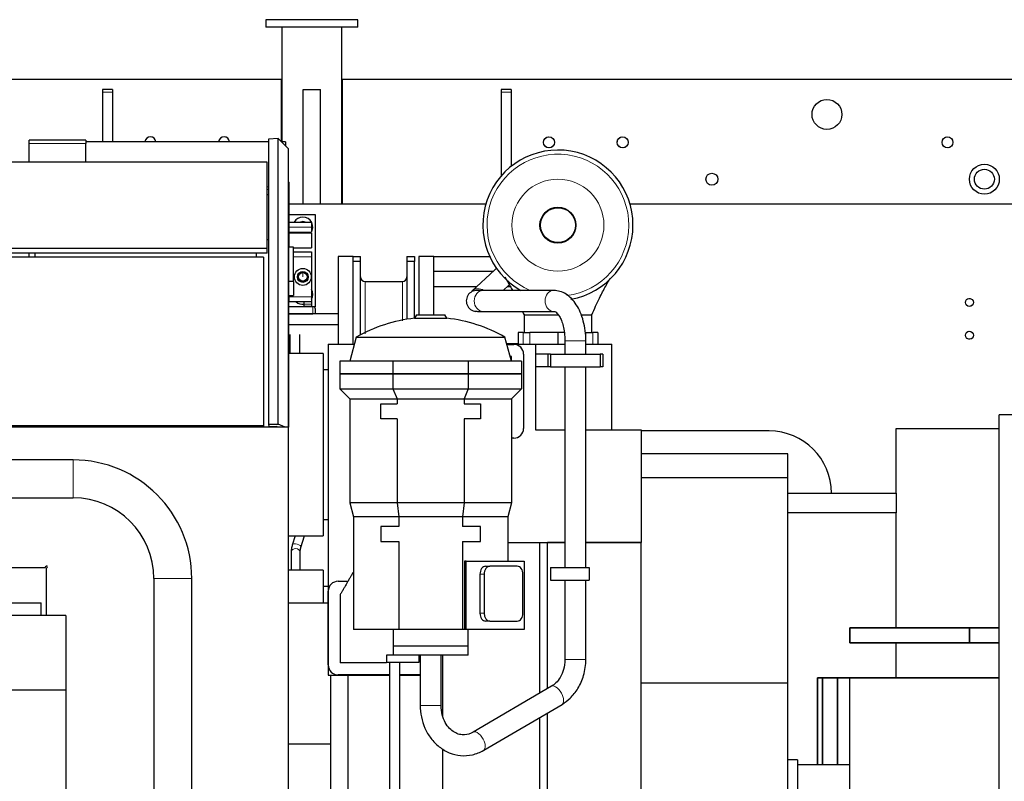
# Model space of a CAD drawing. Header units: inches. Extents: x 0 to 29700, y -16 to 21000.
# Tile 81 of 256: x 6568 to 8544, y 9852 to 11380. Entities that reach past the tile are written whole.
import ezdxf

# ---------------------------------------------------------------- set-up
doc = ezdxf.new("R2010")
doc.units = ezdxf.units.IN
doc.layers.add('1', color=7, linetype='Continuous', true_color=0xffffff)

msp = doc.modelspace()

# ---------------------------------------------------------------- linework, layer by layer
at = {"layer": '1', "color": 2, "linetype": 'Continuous', "lineweight": 25}
for p, q in [((7246.401, 11379.722), (7061.401, 11379.722)), ((7246.401, 11379.722), (7061.401, 11379.722)), ((7061.401, 11379.722), (7061.401, 11364.722)), ((7061.401, 11379.722), (7061.401, 11364.722)), ((7246.401, 11364.722), (7061.401, 11364.722)), ((7246.401, 11364.722), (7061.401, 11364.722)), ((7093.901, 11364.722), (7093.901, 11134.86)), ((7093.901, 11364.722), (7093.901, 11134.86)), ((7213.901, 11009.723), (7213.901, 11364.722)), ((7213.901, 11009.723), (7213.901, 11364.722)), ((7246.401, 11364.722), (7246.401, 11379.722)), ((7246.401, 11364.722), (7246.401, 11379.722)), ((7092.741, 11259.722), (3518.061, 11259.722)), ((7092.741, 11259.722), (3518.061, 11259.722)), ((7092.741, 11135.106), (7092.741, 11259.722)), ((7092.741, 11259.722), (7093.901, 11259.722)), ((7092.741, 11259.722), (7093.901, 11259.722)), ((7092.741, 11135.106), (7092.741, 11259.722)), ((7213.901, 11259.722), (7215.061, 11259.722)), ((7213.901, 11259.722), (7215.061, 11259.722)), ((9245.741, 11259.722), (7215.061, 11259.722)), ((7215.061, 11259.722), (7215.061, 11009.724)), ((9245.741, 11259.722), (7215.061, 11259.722)), ((7215.061, 11259.722), (7215.061, 11009.724)), ((6733.901, 11239.722), (6733.901, 11234.064)), ((6753.901, 11239.722), (6733.901, 11239.722)), ((6733.901, 11239.722), (6733.901, 11234.064)), ((6753.901, 11239.722), (6733.901, 11239.722)), ((6733.901, 11234.064), (6733.901, 11134.861)), ((6733.901, 11234.064), (6733.901, 11134.861)), ((6753.901, 11239.722), (6753.901, 11234.064)), ((6753.901, 11239.722), (6753.901, 11234.064)), ((6753.901, 11234.064), (6753.901, 11134.861)), ((6753.901, 11234.064), (6753.901, 11134.861)), ((7136.401, 11239.722), (7171.401, 11239.722)), ((7136.401, 11009.726), (7136.401, 11239.722)), ((7136.401, 11239.722), (7171.401, 11239.722)), ((7136.401, 11009.726), (7136.401, 11239.722)), ((7171.401, 11009.726), (7171.401, 11239.722)), ((7171.401, 11009.726), (7171.401, 11239.722)), ((7533.901, 11239.722), (7533.901, 11234.064)), ((7553.901, 11239.722), (7533.901, 11239.722)), ((7533.901, 11239.722), (7533.901, 11234.064)), ((7553.901, 11239.722), (7533.901, 11239.722)), ((7533.901, 11234.064), (7533.901, 11066.148)), ((7533.901, 11234.064), (7533.901, 11066.148)), ((7553.901, 11239.722), (7553.901, 11234.064)), ((7553.901, 11239.722), (7553.901, 11234.064)), ((7553.901, 11234.064), (7553.901, 11085.379)), ((7553.901, 11234.064), (7553.901, 11085.379)), ((6700.377, 11137.77), (6586.877, 11137.77)), ((6586.877, 11131.47), (6586.877, 11137.77)), ((6586.877, 11093.716), (6586.877, 11131.47)), ((6700.377, 11137.77), (6700.377, 11131.47)), ((7066.897, 11134.864), (6700.377, 11134.864)), ((7066.897, 11134.733), (6700.377, 11134.733)), ((6700.377, 11093.716), (6700.377, 11131.47)), ((7086.651, 11141.198), (7066.901, 11140.336)), ((7066.901, 11140.336), (7066.901, 10568.234)), ((7086.651, 11141.198), (7106.401, 11121.448)), ((7086.651, 10568.632), (7086.651, 11141.198)), ((7100.877, 11134.864), (7092.98, 11134.864)), ((7100.877, 11134.733), (7093.111, 11134.733)), ((7100.877, 11134.864), (7100.877, 11134.733)), ((7100.877, 11134.733), (7100.877, 11126.971)), ((7106.401, 11121.448), (7106.401, 10562.173)), ((7064.401, 11093.718), (5457.401, 11093.718)), ((7064.401, 10920.755), (7064.401, 11093.718)), ((7106.401, 11053.818), (7108.401, 11053.818)), ((7108.401, 10988.818), (7108.401, 11053.818)), ((7066.896, 11028.22), (7064.396, 11028.22)), ((7106.901, 11028.22), (7106.401, 11028.22)), ((7106.901, 10937.955), (7106.901, 11028.22)), ((7503.179, 11009.722), (7108.371, 11009.722)), ((11523.901, 11009.722), (7792.443, 11009.722)), ((8558.901, 11009.722), (7792.6, 11009.722)), ((7106.901, 10988.818), (7108.401, 10988.818)), ((7108.399, 10988.818), (7160.901, 10988.818)), ((7108.401, 10923.179), (7108.401, 10988.818)), ((7160.901, 10988.818), (7160.901, 10803.818)), ((7108.399, 10973.818), (7153.401, 10973.818)), ((7153.401, 10973.818), (7153.401, 10963.818)), ((7108.399, 10953.818), (7153.401, 10953.818)), ((7153.401, 10951.818), (7108.399, 10951.818)), ((7153.401, 10963.818), (7153.401, 10953.818)), ((7153.401, 10951.818), (7153.401, 10921.818)), ((7066.902, 10937.953), (7064.401, 10937.953)), ((7066.902, 10937.953), (7064.401, 10937.953)), ((7106.901, 10937.953), (7106.401, 10937.953)), ((7106.901, 10937.953), (7106.401, 10937.953)), ((7106.901, 10937.953), (7106.901, 10562.166)), ((7106.901, 10937.953), (7106.901, 10562.166)), ((7064.401, 10920.755), (6518.9, 10920.755)), ((7064.401, 10911.338), (6518.9, 10911.338)), ((6586.877, 10904.064), (6586.877, 10911.339)), ((6598.901, 10904.057), (6598.901, 10911.337)), ((7041.901, 10911.337), (7041.901, 10904.052)), ((7041.901, 10911.337), (7041.901, 10904.052)), ((7064.401, 10911.338), (7064.401, 10920.755)), ((7116.901, 10923.181), (7106.901, 10923.181)), ((7116.899, 10921.818), (7153.401, 10921.818)), ((7116.899, 10913.818), (7153.401, 10913.818)), ((7116.901, 10854.759), (7116.901, 10923.181)), ((7153.401, 10913.818), (7153.401, 10903.818)), ((6518.909, 10904.063), (7056.101, 10904.063)), ((7056.901, 10903.352), (7056.901, 10565.225)), ((7153.401, 10903.818), (7153.401, 10823.818)), ((7236.901, 10904.733), (7206.901, 10904.733)), ((7206.901, 10904.733), (7206.901, 10728.601)), ((7236.901, 10728.601), (7236.901, 10904.733)), ((7236.901, 10904.733), (7251.901, 10904.733)), ((7251.901, 10894.733), (7236.901, 10894.733)), ((7251.901, 10894.733), (7251.901, 10904.733)), ((7251.901, 10747.635), (7251.901, 10894.733)), ((7344.901, 10904.733), (7344.901, 10894.733)), ((7344.901, 10904.733), (7359.901, 10904.733)), ((7359.901, 10894.733), (7344.901, 10894.733)), ((7344.901, 10894.733), (7344.901, 10778.799)), ((7359.901, 10904.733), (7359.901, 10894.733)), ((7359.901, 10780.821), (7359.901, 10894.733)), ((7398.901, 10904.733), (7368.901, 10904.733)), ((7368.901, 10904.733), (7368.901, 10787.893)), ((7398.901, 10787.893), (7398.901, 10904.733)), ((7398.903, 10904.733), (7510.945, 10904.733)), ((7517.554, 10874.733), (7398.901, 10874.733)), ((7521.035, 10877.978), (7475.08, 10835.113)), ((7116.901, 10854.759), (7106.901, 10854.759)), ((7116.901, 10854.759), (7116.901, 10826.19)), ((7398.901, 10844.733), (7485.394, 10844.733)), ((7639.661, 10836.597), (7497.664, 10836.597)), ((7538.245, 10836.596), (7549.683, 10847.265)), ((7546.967, 10844.733), (7552.279, 10844.733)), ((7106.901, 10826.19), (7116.901, 10826.19)), ((7106.901, 10813.818), (7108.401, 10813.818)), ((7153.401, 10813.818), (7108.399, 10813.818)), ((7108.401, 10813.818), (7108.401, 10826.19)), ((7138.401, 10808.818), (7138.401, 10813.818)), ((7153.401, 10823.818), (7153.401, 10813.818)), ((7153.401, 10813.818), (7153.401, 10808.818)), ((7155.901, 10803.976), (7106.899, 10803.976)), ((7138.401, 10804.235), (7138.401, 10808.818)), ((7153.401, 10804.235), (7138.401, 10804.235)), ((7138.401, 10804.235), (7138.401, 10803.975)), ((7153.401, 10808.818), (7153.401, 10804.235)), ((7153.401, 10803.975), (7153.401, 10804.235)), ((7160.901, 10803.818), (7157.377, 10803.818)), ((7160.901, 10800.44), (7160.901, 10789.834)), ((7497.664, 10794.597), (7639.661, 10794.597)), ((7206.901, 10789.833), (7106.866, 10789.833)), ((7106.899, 10789.833), (7155.901, 10789.833)), ((7364.158, 10787.897), (7360.087, 10780.845)), ((7360.087, 10780.845), (7392.449, 10780.845)), ((7364.158, 10787.897), (7392.449, 10787.897)), ((7392.449, 10787.897), (7420.74, 10787.897)), ((7392.449, 10780.845), (7424.811, 10780.845)), ((7424.811, 10780.845), (7420.74, 10787.897)), ((7579.901, 10789.03), (7579.901, 10752.596)), ((7715.901, 10752.596), (7715.901, 10789.03)), ((7106.866, 10768.62), (7206.901, 10768.62)), ((7578.03, 10752.596), (7567.901, 10752.596)), ((7567.901, 10752.596), (7567.901, 10728.596)), ((7578.03, 10752.596), (7591.594, 10752.596)), ((7647.901, 10752.596), (7591.594, 10752.596)), ((7660.849, 10752.596), (7647.901, 10752.596)), ((7647.901, 10752.596), (7647.901, 10728.596)), ((7704.209, 10752.596), (7717.773, 10752.596)), ((7727.901, 10752.596), (7717.773, 10752.596)), ((7727.901, 10752.596), (7727.901, 10728.596)), ((7109.912, 10748.21), (7109.912, 10710.362)), ((7109.912, 10748.21), (7109.912, 10710.362)), ((7129.912, 10710.362), (7129.912, 10748.21)), ((7129.912, 10710.362), (7129.912, 10748.21)), ((7243.234, 10742.855), (7230.087, 10694.597)), ((7243.234, 10742.855), (7392.449, 10742.855)), ((7392.449, 10742.855), (7541.664, 10742.855)), ((7554.811, 10694.597), (7541.664, 10742.855)), ((7661.944, 10735.597), (7661.944, 10708.596)), ((7703.944, 10708.596), (7703.944, 10735.597)), ((7186.701, 10728.596), (7239.351, 10728.596)), ((7186.701, 10728.596), (7186.701, 10065.096)), ((7567.899, 10729.297), (7545.357, 10729.297)), ((7545.544, 10728.596), (7602.901, 10728.596)), ((7545.629, 10728.297), (7559.444, 10728.297)), ((7602.901, 10728.596), (7661.945, 10728.596)), ((7602.901, 10728.596), (7602.901, 10708.595)), ((7703.943, 10728.596), (7755.901, 10728.596)), ((7755.901, 10557.098), (7755.901, 10728.596)), ((7176.901, 10710.362), (7106.901, 10710.362)), ((7176.901, 10710.362), (7176.901, 10527.362)), ((7316.855, 10694.597), (7209.949, 10694.597)), ((7209.949, 10694.597), (7209.949, 10669.297)), ((7468.043, 10694.597), (7316.855, 10694.597)), ((7316.855, 10694.597), (7316.855, 10669.297)), ((7574.949, 10694.597), (7468.043, 10694.597)), ((7468.043, 10694.597), (7468.043, 10669.297)), ((7554.949, 10704.297), (7552.168, 10704.297)), ((7554.949, 10694.595), (7554.949, 10704.297)), ((7574.949, 10694.597), (7574.949, 10669.297)), ((7578.944, 10708.797), (7578.944, 10559.797)), ((7627.901, 10708.596), (7602.901, 10708.596)), ((7602.901, 10708.596), (7602.901, 10683.596)), ((7632.901, 10708.596), (7627.901, 10708.596)), ((7627.901, 10708.596), (7627.901, 10683.596)), ((7632.901, 10708.596), (7632.901, 10683.596)), ((7632.901, 10708.596), (7732.901, 10708.596)), ((7737.901, 10708.596), (7732.901, 10708.596)), ((7732.901, 10708.596), (7732.901, 10683.596)), ((7737.901, 10708.596), (7737.901, 10683.596)), ((7186.701, 10677.362), (7176.901, 10677.362)), ((7602.901, 10683.596), (7602.901, 10557.096)), ((7627.901, 10683.596), (7602.901, 10683.596)), ((7632.901, 10683.596), (7627.901, 10683.596)), ((7632.901, 10683.596), (7732.901, 10683.596)), ((7661.944, 10683.596), (7661.944, 10280.596)), ((7703.944, 10280.596), (7703.944, 10683.596)), ((7737.901, 10683.596), (7732.901, 10683.596)), ((7209.949, 10669.297), (7316.855, 10669.297)), ((7209.949, 10669.297), (7209.949, 10639.297)), ((7316.855, 10669.297), (7209.949, 10669.297)), ((7316.855, 10669.297), (7468.043, 10669.297)), ((7316.855, 10669.297), (7316.855, 10639.297)), ((7468.043, 10669.297), (7316.855, 10669.297)), ((7468.043, 10669.297), (7574.949, 10669.297)), ((7468.043, 10669.297), (7468.043, 10639.297)), ((7574.949, 10669.297), (7468.043, 10669.297)), ((7574.949, 10669.297), (7574.949, 10639.297)), ((7209.949, 10639.297), (7229.949, 10619.297)), ((7209.949, 10639.297), (7316.855, 10639.297)), ((7316.855, 10639.297), (7468.043, 10639.297)), ((7316.855, 10639.297), (7325.139, 10619.297)), ((7468.043, 10639.297), (7459.759, 10619.297)), ((7468.043, 10639.297), (7574.949, 10639.297)), ((7574.949, 10639.297), (7554.949, 10619.297)), ((7229.949, 10619.297), (7325.139, 10619.297)), ((7229.949, 10619.297), (7229.949, 10410.349)), ((7325.139, 10619.297), (7459.759, 10619.297)), ((7325.139, 10619.297), (7325.139, 10609.297)), ((7459.759, 10619.297), (7459.759, 10609.297)), ((7459.759, 10619.297), (7554.949, 10619.297)), ((7554.949, 10619.297), (7554.949, 10410.349)), ((7292.449, 10609.297), (7325.139, 10609.297)), ((7292.449, 10579.297), (7292.449, 10609.297)), ((7459.759, 10609.297), (7492.449, 10609.297)), ((7492.449, 10609.297), (7492.449, 10579.297)), ((7325.139, 10579.297), (7292.449, 10579.297)), ((7325.139, 10579.297), (7325.139, 10410.349)), ((7492.449, 10579.297), (7459.759, 10579.297)), ((7459.759, 10579.297), (7459.759, 10410.349)), ((8563.901, 10587.218), (8533.901, 10587.218)), ((7056.901, 10565.225), (6499.901, 10565.225)), ((7106.901, 10562.172), (6499.901, 10562.172)), ((7056.901, 10565.225), (7056.901, 10562.172)), ((7066.901, 10568.234), (7086.651, 10568.632)), ((7066.901, 10568.234), (7067.338, 10563.621)), ((7067.338, 10563.621), (7082.692, 10563.931)), ((7086.501, 10562.172), (7082.692, 10563.931)), ((7100.643, 10562.172), (7086.651, 10568.632)), ((7106.901, 9553.172), (7106.901, 10562.172)), ((7602.901, 10557.096), (7661.947, 10557.096)), ((7703.946, 10557.096), (7814.901, 10557.096)), ((7814.901, 10557.096), (7814.901, 10331.096)), ((8071.901, 10554.722), (7814.904, 10554.722)), ((8326.901, 10430.222), (8326.901, 10559.722)), ((8326.901, 10559.722), (8533.907, 10559.722)), ((8326.901, 10430.222), (8326.901, 10559.722)), ((8326.901, 10559.722), (8533.9, 10559.722)), ((7559.444, 10540.297), (7554.948, 10540.297)), ((7176.901, 10527.362), (7176.901, 10344.362)), ((6674.901, 10496.631), (6379.901, 10496.631)), ((8109.501, 10508.967), (7814.906, 10508.967)), ((8109.501, 10460.967), (8109.501, 10508.967)), ((8109.501, 10460.468), (7814.899, 10460.468)), ((8109.501, 10460.468), (8109.501, 10460.967)), ((8109.501, 10048.71), (8109.501, 10460.468)), ((6379.901, 10420.559), (6674.901, 10420.559)), ((8109.425, 10430.222), (8326.901, 10430.222)), ((8196.9, 10430.222), (8326.901, 10430.222)), ((8326.901, 10430.222), (8326.901, 10390.222)), ((8326.901, 10430.222), (8326.901, 10390.222)), ((7229.949, 10410.349), (7237.449, 10382.358)), ((7325.139, 10410.349), (7229.949, 10410.349)), ((7459.759, 10410.349), (7325.139, 10410.349)), ((7325.139, 10410.349), (7328.246, 10382.358)), ((7459.759, 10410.349), (7456.652, 10382.358)), ((7554.949, 10410.349), (7459.759, 10410.349)), ((7554.949, 10410.349), (7547.449, 10382.358)), ((7176.901, 10377.362), (7186.701, 10377.362)), ((7237.449, 10382.358), (7237.449, 10156.297)), ((7328.246, 10382.358), (7237.449, 10382.358)), ((7456.652, 10382.358), (7328.246, 10382.358)), ((7328.246, 10382.358), (7328.246, 10363.297)), ((7547.449, 10382.358), (7456.652, 10382.358)), ((7456.652, 10382.358), (7456.652, 10363.297)), ((7547.449, 10382.358), (7547.449, 10293.297)), ((8326.901, 10390.222), (8109.501, 10390.222)), ((8326.901, 10390.222), (8109.501, 10390.222)), ((8326.901, 10159.715), (8326.901, 10390.222)), ((8326.901, 10159.715), (8326.901, 10390.222)), ((7328.246, 10363.297), (7292.449, 10363.297)), ((7292.449, 10363.297), (7292.449, 10333.297)), ((7492.449, 10363.297), (7456.652, 10363.297)), ((7492.449, 10333.297), (7492.449, 10363.297)), ((7106.901, 10344.362), (7176.901, 10344.362)), ((7120.209, 10344.363), (7114.748, 10325.92)), ((7132.008, 10320.81), (7138.981, 10344.363)), ((7292.449, 10333.297), (7328.246, 10333.297)), ((7328.246, 10333.297), (7328.246, 10156.297)), ((7456.652, 10333.297), (7456.652, 10156.297)), ((7456.652, 10333.297), (7492.449, 10333.297)), ((7547.454, 10331.096), (7661.94, 10331.096)), ((7611.615, 10028.88), (7611.615, 10331.096)), ((7661.946, 10331.096), (7626.901, 10331.096)), ((7626.901, 10037.828), (7626.901, 10331.096)), ((7703.94, 10331.096), (7814.901, 10331.096)), ((7814.901, 10331.096), (7703.946, 10331.096)), ((7814.901, 9188.096), (7814.901, 10331.096)), ((7112.405, 10311.608), (7112.405, 10275.415)), ((7112.405, 10311.608), (7112.405, 10311.608)), ((7130.405, 10275.415), (7130.405, 10311.608)), ((6499.901, 10281.172), (6618.78, 10281.172)), ((6618.78, 10281.172), (6620.903, 10283.294)), ((6623.024, 10281.173), (6620.901, 10279.05)), ((6620.901, 10279.05), (6620.901, 10184.629)), ((7463.723, 10293.297), (7460.187, 10293.297)), ((7460.187, 10293.297), (7460.187, 10156.297)), ((7463.723, 10156.297), (7463.723, 10293.297)), ((7463.723, 10293.297), (7579.832, 10293.297)), ((7502.757, 10283.297), (7511.243, 10283.297)), ((7566.397, 10283.297), (7511.243, 10283.297)), ((7579.832, 10293.297), (7579.832, 10156.297)), ((7632.904, 10280.596), (7710.904, 10280.596)), ((7632.904, 10280.596), (7632.904, 10255.596)), ((7710.904, 10280.596), (7710.904, 10255.596)), ((6836.865, 10258.595), (6836.865, 9260.84)), ((6912.937, 9260.84), (6912.937, 10258.595)), ((7176.901, 10275.418), (7106.901, 10275.418)), ((7176.901, 10275.418), (7176.901, 10210.788)), ((7491.444, 10267.297), (7491.444, 10189.297)), ((7499.929, 10267.297), (7499.929, 10189.297)), ((7577.711, 10189.297), (7577.711, 10267.297)), ((7186.701, 10242.418), (7176.901, 10242.418)), ((7206.944, 10253.297), (7226.475, 10253.297)), ((7632.904, 10255.596), (7710.904, 10255.596)), ((7661.944, 10255.596), (7661.944, 10096.3)), ((7703.944, 10096.3), (7703.944, 10255.596)), ((7186.944, 10085.297), (7186.944, 10233.297)), ((6473.942, 10209.681), (6610.898, 10209.681)), ((6610.898, 10184.639), (6610.898, 10209.681)), ((6660.401, 10184.64), (3300.946, 10184.64)), ((6660.401, 10184.64), (6660.401, 10034.641)), ((7511.243, 10173.297), (7502.757, 10173.297)), ((7511.243, 10173.297), (7566.397, 10173.297)), ((8233.901, 10129.718), (8233.901, 10159.718)), ((8473.901, 10159.718), (8233.901, 10159.718)), ((8233.901, 10159.718), (8233.901, 10129.718)), ((8473.901, 10159.718), (8533.901, 10159.718)), ((8473.901, 10129.718), (8473.901, 10159.718)), ((8533.901, 10159.718), (8473.901, 10159.718)), ((8473.901, 10159.718), (8473.901, 10129.718)), ((7328.246, 10156.297), (7237.449, 10156.297)), ((7317.449, 10156.297), (7317.449, 10123.297)), ((7456.652, 10156.297), (7328.246, 10156.297)), ((7460.187, 10156.297), (7456.652, 10156.297)), ((7463.723, 10156.297), (7460.187, 10156.297)), ((7579.832, 10156.297), (7463.723, 10156.297)), ((7467.449, 10123.297), (7467.449, 10156.297)), ((7339.416, 10123.297), (7317.449, 10123.297)), ((7317.449, 10123.297), (7317.449, 10105.297)), ((7339.416, 10123.297), (7317.449, 10123.297)), ((7467.449, 10123.297), (7339.416, 10123.297)), ((7467.449, 10123.297), (7339.416, 10123.297)), ((7467.449, 10105.297), (7467.449, 10123.297)), ((8233.901, 10129.718), (8473.901, 10129.718)), ((8326.901, 10059.702), (8326.901, 10129.708)), ((8326.901, 10059.702), (8326.901, 10129.708)), ((8533.901, 10129.718), (8473.901, 10129.718)), ((8473.901, 10129.718), (8533.901, 10129.718)), ((7304.033, 10105.295), (7304.033, 10090.295)), ((7368.563, 10105.295), (7304.033, 10105.295)), ((7339.416, 10105.297), (7317.449, 10105.297)), ((7467.449, 10105.297), (7339.416, 10105.297)), ((7368.563, 10105.295), (7368.563, 10090.295)), ((7371.449, 10105.297), (7371.449, 10004.289)), ((7413.449, 10004.289), (7413.449, 10105.297)), ((7416.901, 9982.356), (7416.901, 10105.283)), ((7309.769, 10090.295), (7304.033, 10090.295)), ((7309.769, 10090.295), (7309.769, 9699.596)), ((7329.769, 10090.295), (7309.769, 10090.295)), ((7368.563, 10090.295), (7329.769, 10090.295)), ((7329.769, 10090.295), (7329.769, 9699.596)), ((7186.701, 10065.096), (7309.769, 10065.096)), ((7191.901, 9926.267), (7191.901, 10065.098)), ((7309.767, 10065.297), (7206.944, 10065.297)), ((7226.901, 9188.096), (7226.901, 10065.081)), ((7329.768, 10065.096), (7371.446, 10065.096)), ((7371.447, 10065.297), (7329.769, 10065.297)), ((8168.901, 9884.714), (8168.901, 10059.718)), ((8168.901, 10059.718), (8168.901, 9884.714)), ((8178.901, 10059.718), (8168.901, 10059.718)), ((8178.901, 9884.721), (8178.901, 10059.718)), ((8178.901, 10059.718), (8178.901, 9884.718)), ((8208.901, 10059.718), (8178.901, 10059.718)), ((8208.901, 10059.718), (8208.901, 9884.718)), ((8233.901, 10059.718), (8208.901, 10059.718)), ((8208.901, 10059.718), (8233.901, 10059.718)), ((8208.901, 9884.718), (8208.901, 10059.718)), ((8233.901, 10059.718), (8533.901, 10059.718)), ((8533.901, 10059.718), (8233.901, 10059.718)), ((7634.899, 10042.512), (7477.672, 9950.502)), ((8109.501, 10048.71), (7814.901, 10048.71)), ((8109.501, 9466.225), (8109.501, 10048.71)), ((6660.401, 10034.641), (3300.946, 10034.641)), ((6660.401, 10034.641), (6660.401, 9484.641)), ((7498.886, 9914.253), (7656.112, 10006.263)), ((7626.901, 9188.096), (7626.901, 9989.161)), ((7611.615, 9188.096), (7611.615, 9980.213)), ((7191.901, 9926.267), (7106.901, 9926.267)), ((7191.901, 9592.926), (7191.901, 9926.267)), ((7416.901, 9188.096), (7416.901, 9916.92)), ((8128.901, 9894.718), (8109.501, 9894.718)), ((8233.901, 9884.718), (8128.901, 9884.718))]:
    msp.add_line(p, q, dxfattribs=at)
at = {"layer": '1', "color": 110, "linetype": 'Continuous', "lineweight": 13}
for p, q in [((6753.901, 11234.064), (6733.901, 11234.064)), ((6753.901, 11234.064), (6733.901, 11234.064)), ((7553.901, 11234.064), (7533.901, 11234.064)), ((7553.901, 11234.064), (7533.901, 11234.064)), ((6700.377, 11131.47), (6586.877, 11131.47)), ((7066.897, 11044.283), (7064.4, 11044.283)), ((7066.897, 11039.223), (7064.4, 11039.223)), ((7153.401, 10963.818), (7108.399, 10963.818)), ((7153.401, 10903.818), (7116.899, 10903.818)), ((7135.901, 10872.568), (7135.901, 10863.818)), ((7521.035, 10877.978), (7521.034, 10877.977)), ((7475.08, 10835.113), (7475.029, 10835.065)), ((7108.399, 10823.818), (7153.401, 10823.818)), ((7153.401, 10808.818), (7138.401, 10808.818)), ((7155.901, 10789.833), (7155.901, 10803.976)), ((7578.03, 10728.596), (7578.03, 10752.596)), ((7591.594, 10752.596), (7591.594, 10728.596)), ((7704.209, 10728.596), (7704.209, 10752.596)), ((7717.773, 10752.596), (7717.773, 10728.596)), ((7661.944, 10735.597), (7703.944, 10735.597)), ((6674.901, 10496.631), (6674.901, 10420.559)), ((8109.501, 10460.967), (7814.906, 10460.967)), ((6912.937, 10258.595), (6836.865, 10258.595)), ((7499.929, 10267.297), (7491.444, 10267.297)), ((7491.444, 10189.297), (7499.929, 10189.297)), ((7661.945, 10096.3), (7703.944, 10096.3)), ((7634.899, 10042.512), (7634.899, 10042.512)), ((7413.449, 10004.289), (7371.449, 10004.289))]:
    msp.add_line(p, q, dxfattribs=at)
at = {"layer": '1', "color": 2, "linetype": 'Continuous', "lineweight": 25}
for centre, radius in [((8187.901, 11189.722), 30), ((8187.901, 11189.722), 30), ((7629.901, 11133.722), 11), ((7777.901, 11133.722), 11), ((8429.901, 11133.722), 11), ((8503.901, 11059.722), 30), ((8503.901, 11059.722), 30), ((7956.901, 11059.722), 12), ((8503.901, 11059.722), 20), ((7647.901, 10967.596), 36.047), ((7647.901, 10967.596), 35.052), ((7135.901, 10863.818), 17), ((7135.901, 10863.818), 11), ((7135.901, 10863.818), 10), ((7135.901, 10863.818), 8.75), ((8473.901, 10812.722), 8), ((8473.901, 10746.722), 8)]:
    msp.add_circle(centre, radius, dxfattribs=at)
at = {"layer": '1', "color": 110, "linetype": 'Continuous', "lineweight": 13}
msp.add_circle((7647.901, 10967.596), 92.344, dxfattribs=at)
at = {"layer": '1', "color": 2, "linetype": 'Continuous', "lineweight": 25}
for centre, radius, start, end in [((6829.901, 11133.722), 11, 5.956875, 174.0375), ((6977.901, 11133.722), 11, 5.956875, 174.0375), ((7647.901, 10967.596), 150.693, 279.815625, 240.37875), ((7135.901, 10963.818), 20, 90, 150.001875), ((7135.901, 10963.818), 11, 90, 114.620625), ((7135.901, 10963.818), 20, 323.128125, 90), ((7135.901, 10963.818), 11, 65.379375, 90), ((7135.901, 10963.818), 20, 210.00375, 216.871875), ((7135.901, 10963.818), 11, 245.385, 294.615), ((7260.901, 10863.733), 9, 180.000001, 270), ((7335.901, 10863.733), 9, 270, 359.999999), ((7135.901, 10828.818), 20, 331.0425, 28.951875), ((7484.944, 10815.597), 21, 78.643125, 264.94875), ((7135.901, 10828.818), 20, 228.594375, 277.1775), ((7392.449, 10482.596), 300, 96.192775, 119.826997), ((7392.449, 10482.596), 300, 60.173003, 83.807225), ((7559.444, 10708.797), 19.5, 0, 90), ((7559.444, 10559.797), 19.5, 270, 0), ((8071.901, 10429.722), 125, 0.229184, 90), ((6674.901, 10258.595), 238.036, 0, 90), ((6674.901, 10258.595), 161.964, 0, 90), ((6621.963, 10282.234), 1.5, 315, 135), ((7206.944, 10233.297), 20, 90, 180), ((7206.944, 10085.297), 20, 180, 270)]:
    msp.add_arc(centre, radius, start, end, dxfattribs=at)
at = {"layer": '1', "color": 120, "linetype": 'Continuous', "lineweight": 13}
for centre, radius, end in [((6829.901, 11133.722), 11, 174.043594), ((6977.901, 11133.722), 11, 174.043594), ((7629.901, 11133.722), 11, 345), ((7777.901, 11133.722), 11, 345), ((8429.901, 11133.722), 11, 345), ((8473.901, 10812.722), 8, 345), ((8473.901, 10746.722), 8, 345)]:
    msp.add_arc(centre, radius, 75, end, dxfattribs=at)
at = {"layer": '1', "color": 110, "linetype": 'Continuous', "lineweight": 13}
msp.add_arc((7647.901, 10967.596), 142.305, 277.12125, 247.005, dxfattribs=at)
at = {"layer": '1', "color": 2, "linetype": 'Continuous', "lineweight": 25}
for centre, major_axis, ratio, start_param, end_param in [((7061.08, 10907.769), (-6.5, 0), 0.88701083, 0.69817162, 0.87262471), ((7155.901, 10800.44), (-5, 0), 0.70710678, 3.14159265, 4.71238898), ((7121.405, 10311.608), (-9, 0), 0.78260816, 6.18933666, 6.28318531), ((7502.757, 10267.297), (0, -16), 0.70710678, 3.14159265, 4.71238898), ((7511.243, 10267.297), (0, 16), 0.70710678, 0, 1.57079633), ((7566.397, 10267.297), (0, 16), 0.70710678, 4.71238898, 6.28318531), ((7502.757, 10189.297), (0, -16), 0.70710678, 4.71238898, 6.28318531), ((7511.243, 10189.297), (0, 16), 0.70710678, 1.57079633, 3.14159265), ((7566.397, 10189.297), (0, 16), 0.70710678, 3.14159265, 4.71238898)]:
    msp.add_ellipse(centre, major_axis=major_axis, ratio=ratio, start_param=start_param, end_param=end_param, dxfattribs=at)
at = {"layer": '1', "color": 110, "linetype": 'Continuous', "lineweight": 13}
for centre, major_axis, ratio, start_param, end_param in [((7535.359, 10862.621), (-14.324, 15.357), 0.92376768, 6.04408833, 6.28318531), ((7489.404, 10819.756), (-14.324, 15.357), 0.92376768, 4.98164097, 6.28318531), ((7497.664, 10815.597), (0, -21), 0.84099626, 3.14169084, 6.28318531), ((7639.661, 10815.597), (0, -21), 0.84099626, 3.13874559, 6.2661029), ((7121.405, 10311.608), (-9, 0), 0.78260816, 3.14150091, 6.18933666), ((7123.378, 10323.365), (-8.63, 2.555), 0.52702568, 3.16046324, 6.28310817), ((7645.506, 10024.388), (-10.607, 18.125), 0.49743533, 4.4291143, 6.28318531), ((7645.506, 10024.388), (-10.607, 18.125), 0.49743533, 3.14155218, 4.4291143), ((7488.279, 9932.377), (-10.607, 18.125), 0.49743533, 4.4291143, 6.28088682), ((7488.279, 9932.377), (-10.607, 18.125), 0.49743533, 3.14312298, 4.4291143)]:
    msp.add_ellipse(centre, major_axis=major_axis, ratio=ratio, start_param=start_param, end_param=end_param, dxfattribs=at)
at = {"layer": '1', "color": 2, "linetype": 'Continuous', "lineweight": 25}
for points, degree in [([(7524.828, 10881.516), (7523.38, 10880.166), (7522.101, 10878.973), (7520.982, 10877.929)], 3), ([(7260.901, 10854.733), (7335.901, 10854.733)], 1), ([(7473.317, 10833.277), (7472.774, 10832.711)], 1), ([(7497.698, 10836.597), (7488.841, 10836.595), (7488.788, 10836.305)], 2), ([(7480.797, 10795.01), (7482.91, 10794.609), (7497.63, 10794.597)], 2), ([(7576.698, 10794.934), (7577.766, 10792.518), (7578.834, 10790.072), (7579.901, 10787.596)], 3), ([(7114.748, 10325.92), (7112.462, 10318.27), (7112.405, 10311.608)], 2), ([(7130.405, 10311.608), (7130.366, 10315.024), (7132.008, 10320.81)], 2), ([(7237.449, 10272.296), (7224.198, 10249.356), (7210.943, 10226.418)], 2), ([(7186.7, 10209.595), (7106.901, 10209.595)], 1), ([(8233.901, 10159.718), (8473.901, 10159.718)], 1), ([(8473.901, 10129.718), (8233.901, 10129.718)], 1), ([(7304.031, 10089.297), (7210.951, 10089.297)], 1), ([(8168.901, 10059.718), (8178.901, 10059.718)], 1), ([(8178.901, 10059.718), (8208.901, 10059.718)], 1)]:
    msp.add_open_spline(points, degree=degree, dxfattribs=at)
at = {"layer": '1', "color": 110, "linetype": 'Continuous', "lineweight": 13}
for points in [[(7260.901, 10749.885), (7260.901, 10854.733)], [(7335.901, 10854.733), (7335.901, 10775.369)]]:
    msp.add_open_spline(points, degree=1, dxfattribs=at)
at = {"layer": '1', "color": 2, "linetype": 'Continuous', "lineweight": 25}
for points, degree, knots in [([(7541.499, 10863.793), (7544.956, 10857.893), (7549.995, 10849.056), (7555.006, 10839.728), (7556.507, 10836.881)], 3, [0, 0, 0, 0, 0.70025363, 1, 1, 1, 1]), ([(7715.901, 10787.596), (7721.061, 10799.563), (7730.36, 10819.859), (7742.622, 10843.382), (7749.757, 10855.977), (7752.689, 10861.025)], 3, [0, 0, 0, 0, 0.42199428, 0.75919189, 1, 1, 1, 1]), ([(7703.944, 10735.597), (7703.924, 10742.44), (7703.06, 10755.861), (7699.312, 10775.443), (7693.237, 10793.186), (7682.665, 10813.272), (7668.611, 10827.815), (7652.457, 10835.24), (7643.969, 10836.509), (7639.694, 10836.597)], 3, [0, 0, 0, 0, 0.13269643, 0.26539781, 0.39512109, 0.52197683, 0.7676768, 0.88738232, 1, 1, 1, 1]), ([(7639.627, 10794.597), (7640.848, 10794.957), (7643.9, 10793.712), (7650.248, 10786.637), (7655.269, 10776.175), (7658.785, 10765.303), (7661.353, 10751.479), (7661.94, 10741.231), (7661.944, 10735.597)], 3, [0, 0, 0, 0, 0.20065857, 0.42532102, 0.55320252, 0.69083934, 0.83799241, 1, 1, 1, 1]), ([(7579.901, 10787.596), (7579.902, 10787.596), (7580.613, 10787.596), (7584.221, 10787.596), (7590.556, 10787.596), (7599.471, 10787.596), (7610.471, 10787.596), (7622.794, 10787.596), (7633.449, 10787.596), (7641.741, 10787.596), (7646.016, 10787.596), (7648.238, 10787.596), (7648.406, 10787.596)], 3, [0, 0, 0, 0, 0.12436264, 0.24872528, 0.37308792, 0.49745057, 0.62181321, 0.74617585, 0.87053849, 0.93271981, 0.99490113, 1, 1, 1, 1]), ([(7694.872, 10787.596), (7695.247, 10787.596), (7698.975, 10787.596), (7705.247, 10787.596), (7711.581, 10787.596), (7714.588, 10787.596), (7715.723, 10787.596), (7715.901, 10787.596), (7715.901, 10787.596)], 3, [0, 0, 0, 0, 0.02688237, 0.27016178, 0.51344119, 0.75672059, 0.8783603, 1, 1, 1, 1]), ([(8533.901, 9759.718), (8533.901, 9765.305), (8533.901, 9776.46), (8533.901, 9791.388), (8533.901, 9804.531), (8533.901, 9815.944), (8533.901, 9825.57), (8533.901, 9833.371), (8533.901, 9839.309), (8533.901, 9845.264), (8533.901, 9851.245), (8533.901, 9857.26), (8533.901, 9864.324), (8533.901, 9872.424), (8533.901, 9881.546), (8533.901, 9890.618), (8533.901, 9897.852), (8533.901, 9903.27), (8533.901, 9906.896), (8533.901, 9910.532), (8533.901, 9914.177), (8533.901, 9918.644), (8533.901, 9923.924), (8533.901, 9930.009), (8533.901, 9940.227), (8533.901, 9954.538), (8533.901, 9972.994), (8533.901, 9991.455), (8533.901, 10010.019), (8533.901, 10028.559), (8533.901, 10047.167), (8533.901, 10065.717), (8533.901, 10084.296), (8533.901, 10102.783), (8533.901, 10121.257), (8533.901, 10139.603), (8533.901, 10157.891), (8533.901, 10176.014), (8533.901, 10194.033), (8533.901, 10211.848), (8533.901, 10229.51), (8533.901, 10246.93), (8533.901, 10264.149), (8533.901, 10281.086), (8533.901, 10297.773), (8533.901, 10314.139), (8533.901, 10330.209), (8533.901, 10345.918), (8533.901, 10361.284), (8533.901, 10376.254), (8533.901, 10390.836), (8533.901, 10404.987), (8533.901, 10418.709), (8533.901, 10431.968), (8533.901, 10444.76), (8533.901, 10457.061), (8533.901, 10468.861), (8533.901, 10480.144), (8533.901, 10490.898), (8533.901, 10501.114), (8533.901, 10510.776), (8533.901, 10519.884), (8533.901, 10528.42), (8533.901, 10536.388), (8533.901, 10543.773), (8533.901, 10550.582), (8533.901, 10556.801), (8533.901, 10562.441), (8533.901, 10567.489), (8533.901, 10571.96), (8533.901, 10575.843), (8533.901, 10579.155), (8533.901, 10581.889), (8533.901, 10584.061), (8533.901, 10585.67), (8533.901, 10586.731), (8533.901, 10587.155), (8533.901, 10587.217), (8533.901, 10587.218)], 3, [0, 0, 0, 0, 0.01289808, 0.02574934, 0.03447255, 0.04327049, 0.05214481, 0.05675608, 0.06134412, 0.06590916, 0.07057155, 0.07522935, 0.07988279, 0.08699854, 0.09408721, 0.10114966, 0.1081868, 0.11101038, 0.11384411, 0.11668804, 0.11954223, 0.12240673, 0.12718748, 0.13196826, 0.13674936, 0.15130707, 0.16586516, 0.1807044, 0.19554403, 0.21065646, 0.22576929, 0.24114504, 0.25652121, 0.27214884, 0.28777688, 0.30364336, 0.31951023, 0.33560092, 0.35169201, 0.36799074, 0.38428987, 0.40077893, 0.4172684, 0.43392869, 0.45058938, 0.46740041, 0.48421186, 0.50115197, 0.5180925, 0.53513897, 0.55218585, 0.56931503, 0.58644463, 0.60363219, 0.62082018, 0.63804128, 0.65526281, 0.67249232, 0.68972225, 0.70693496, 0.72414808, 0.74131893, 0.75849019, 0.77559447, 0.79269917, 0.80971277, 0.82672679, 0.84362635, 0.86052633, 0.87728947, 0.89405301, 0.91065843, 0.92726426, 0.94369194, 0.96012001, 0.97635129, 0.99258296, 1, 1, 1, 1]), ([(7210.943, 10226.418), (7210.943, 10225.919), (7210.945, 10223.96), (7210.943, 10219.089), (7210.944, 10208.879), (7210.943, 10188.464), (7210.944, 10147.63), (7210.944, 10112.63), (7210.944, 10089.297)], 3, [0, 0, 0, 0, 0.01090406, 0.04281038, 0.10662303, 0.23424831, 0.48949887, 1, 1, 1, 1]), ([(7661.944, 10096.3), (7661.913, 10089.15), (7660.249, 10076.559), (7653.297, 10060.458), (7644.517, 10049.206), (7638.129, 10044.355), (7634.888, 10042.506)], 3, [0, 0, 0, 0, 0.30086802, 0.5663135, 0.79669054, 1, 1, 1, 1]), ([(7656.123, 10006.269), (7662.087, 10009.839), (7673.882, 10018.872), (7689.426, 10038.279), (7701.002, 10065.028), (7703.846, 10085.149), (7703.944, 10096.3)], 3, [0, 0, 0, 0, 0.20436395, 0.44162841, 0.70695959, 1, 1, 1, 1]), ([(8233.901, 9459.717), (8233.901, 9459.718), (8233.901, 9461.553), (8233.901, 9463.446), (8233.901, 9466.024), (8233.901, 9469.308), (8233.901, 9473.313), (8233.901, 9478.054), (8233.901, 9483.536), (8233.901, 9489.763), (8233.901, 9496.729), (8233.901, 9504.425), (8233.901, 9512.835), (8233.901, 9521.936), (8233.901, 9531.7), (8233.901, 9542.093), (8233.901, 9553.077), (8233.901, 9564.606), (8233.901, 9576.633), (8233.901, 9589.106), (8233.901, 9601.969), (8233.901, 9615.166), (8233.901, 9628.639), (8233.901, 9642.329), (8233.901, 9656.178), (8233.901, 9670.128), (8233.901, 9684.124), (8233.901, 9698.112), (8233.901, 9705.129), (8233.901, 9712.042), (8233.901, 9719.009), (8233.901, 9725.867), (8233.901, 9732.761), (8233.901, 9746.212), (8233.901, 9773.223), (8233.901, 9786.674), (8233.901, 9793.568), (8233.901, 9800.426), (8233.901, 9807.392), (8233.901, 9814.307), (8233.901, 9821.322), (8233.901, 9835.311), (8233.901, 9849.307), (8233.901, 9863.257), (8233.901, 9877.106), (8233.901, 9890.796), (8233.901, 9904.268), (8233.901, 9917.466), (8233.901, 9930.329), (8233.901, 9942.801), (8233.901, 9954.828), (8233.901, 9966.358), (8233.901, 9977.341), (8233.901, 9987.735), (8233.901, 9997.499), (8233.901, 10006.6), (8233.901, 10015.01), (8233.901, 10022.706), (8233.901, 10029.672), (8233.901, 10035.899), (8233.901, 10041.381), (8233.901, 10046.122), (8233.901, 10050.127), (8233.901, 10053.411), (8233.901, 10055.989), (8233.901, 10057.882), (8233.901, 10059.717), (8233.901, 10059.717)], 2, [0, 0, 0, 0.03125063, 0.04687595, 0.06250127, 0.07812658, 0.0937519, 0.10937722, 0.12500253, 0.14062785, 0.15625317, 0.17187848, 0.1875038, 0.20312912, 0.21875443, 0.23437975, 0.25000506, 0.26563038, 0.2812557, 0.29688101, 0.31250633, 0.32813165, 0.34375696, 0.35938228, 0.3750076, 0.39063291, 0.40625823, 0.42188355, 0.43750886, 0.43750886, 0.45313418, 0.45313418, 0.4687595, 0.4687595, 0.50001013, 0.53126076, 0.53126076, 0.54688608, 0.54688608, 0.5625114, 0.5625114, 0.57813671, 0.59376203, 0.60938735, 0.62501266, 0.64063798, 0.6562633, 0.67188861, 0.68751393, 0.70313924, 0.71876456, 0.73438988, 0.75001519, 0.76564051, 0.78126583, 0.79689114, 0.81251646, 0.82814178, 0.84376709, 0.85939241, 0.87501773, 0.89064304, 0.90626836, 0.92189368, 0.93751899, 0.95314431, 0.96876963, 1, 1, 1]), ([(7371.449, 10004.289), (7371.464, 9996.423), (7373.025, 9980.9), (7380.156, 9958.027), (7392.425, 9937.417), (7409.108, 9920.281), (7429.56, 9908.211), (7452.505, 9902.303), (7476.57, 9904.019), (7491.535, 9910.005), (7498.897, 9914.259)], 3, [0, 0, 0, 0, 0.11446166, 0.23256524, 0.35360384, 0.47839176, 0.60619765, 0.73600924, 0.86751889, 1, 1, 1, 1]), ([(7477.662, 9950.496), (7472.099, 9947.192), (7463.256, 9944.438), (7450.253, 9945.621), (7439.931, 9949.789), (7429.925, 9957.657), (7421.172, 9969.545), (7414.869, 9985.571), (7413.45, 9997.648), (7413.449, 10004.289)], 3, [0, 0, 0, 0, 0.2034428, 0.31562517, 0.43417599, 0.56047157, 0.69619971, 0.84275273, 1, 1, 1, 1]), ([(8128.901, 9894.718), (8128.901, 9894.717), (8128.901, 9894.676), (8128.901, 9894.475), (8128.901, 9894.104), (8128.901, 9893.57), (8128.901, 9892.871), (8128.901, 9892.005), (8128.901, 9890.968), (8128.901, 9889.764), (8128.901, 9888.39), (8128.901, 9886.845), (8128.901, 9885.134), (8128.901, 9883.257), (8128.901, 9881.215), (8128.901, 9879.014), (8128.901, 9876.657), (8128.901, 9874.146), (8128.901, 9871.49), (8128.901, 9868.692), (8128.901, 9865.757), (8128.901, 9862.695), (8128.901, 9859.512), (8128.901, 9856.213), (8128.901, 9852.808), (8128.901, 9849.305), (8128.901, 9845.71), (8128.901, 9842.035), (8128.901, 9838.286), (8128.901, 9834.47), (8128.901, 9830.6), (8128.901, 9826.681), (8128.901, 9822.721), (8128.901, 9818.73), (8128.901, 9814.716), (8128.901, 9810.684), (8128.901, 9806.645), (8128.901, 9802.605), (8128.901, 9798.569), (8128.901, 9794.864), (8128.901, 9791.501), (8128.901, 9788.837), (8128.901, 9786.509), (8128.901, 9784.528), (8128.901, 9782.24), (8128.901, 9779.634), (8128.901, 9776.7), (8128.901, 9773.74), (8128.901, 9770.822), (8128.901, 9767.965), (8128.901, 9765.195), (8128.901, 9762.449), (8128.901, 9760.629), (8128.901, 9759.718)], 3, [0, 0, 0, 0, 0.01830336, 0.03980965, 0.06183684, 0.08385194, 0.10588135, 0.12832853, 0.15076287, 0.17321231, 0.19596313, 0.21870056, 0.24145366, 0.26438171, 0.28729603, 0.31022637, 0.33319916, 0.35615813, 0.37913322, 0.4020167, 0.42488654, 0.44777232, 0.47043555, 0.49308556, 0.51575106, 0.53807057, 0.56037749, 0.58269924, 0.6045628, 0.62641456, 0.64828031, 0.66958981, 0.69088844, 0.71220008, 0.73287335, 0.7535368, 0.77421223, 0.79418395, 0.81414694, 0.83412085, 0.8486789, 0.86323934, 0.87280818, 0.88232912, 0.89180434, 0.90569835, 0.91966629, 0.93371485, 0.94785062, 0.96113305, 0.97424828, 0.98710001, 1, 1, 1, 1])]:
    msp.add_open_spline(points, degree=degree, knots=knots, dxfattribs=at)

doc.saveas('drawing.dxf')
